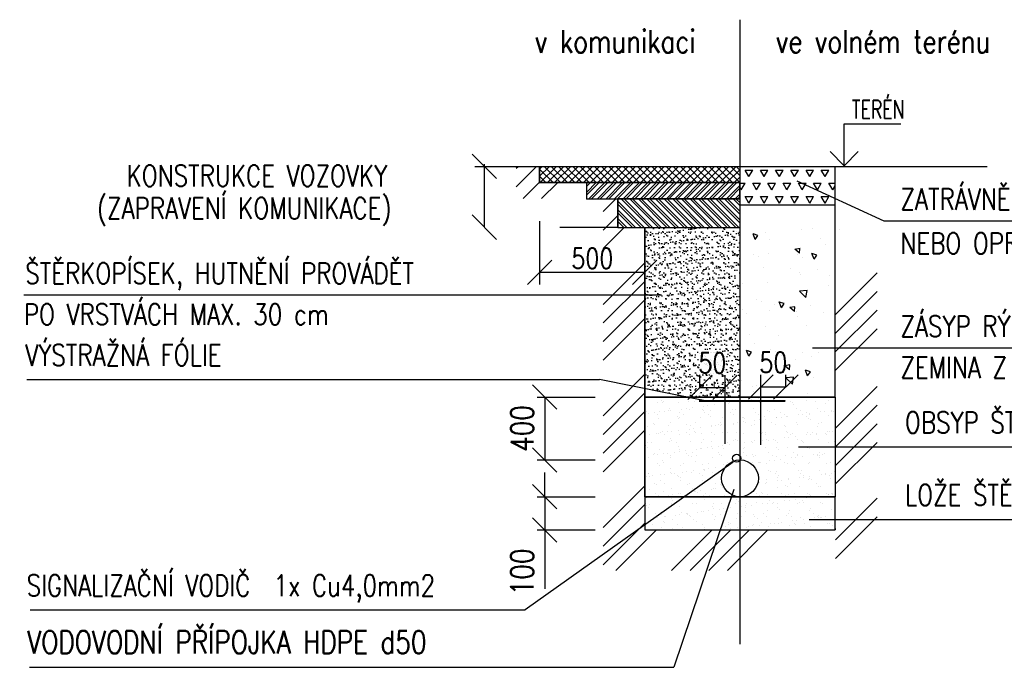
# Model space of a CAD drawing. Extents: x -1 to 419, y -8 to 289.
# Tile 3 of 5: x 224 to 345, y 83 to 163. Entities that reach past the tile are written whole.
import ezdxf
from ezdxf.enums import TextEntityAlignment as Align

# ---------------------------------------------------------------- set-up
doc = ezdxf.new("R2010")
doc.units = 0
doc.header["$LTSCALE"] = 10
doc.header["$MEASUREMENT"] = 0
doc.layers.get('0').update_dxf_attribs({"linetype": 'CONTINUOUS'})
doc.layers.get('DEFPOINTS').update_dxf_attribs({"linetype": 'CONTINUOUS'})
for name, color, linetype in [('SRAFY', 7, 'CONTINUOUS'), ('TENKA-CARA', 7, 'CONTINUOUS'), ('TLUSTA-CARA', 3, 'CONTINUOUS')]:
    doc.layers.add(name, color=color, linetype=linetype)
doc.styles.add('SIMPLEX', font='SIMPLEX.shx', dxfattribs={"width": 0.8})
doc.styles.get("Standard").update_dxf_attribs({"font": 'txt', "width": 0.7})
doc.styles.add('TENKE', font='SIMPLEXC', dxfattribs={"width": 0.8})
doc.dimstyles.get("Standard").update_dxf_attribs({"dimtxt": 0.18, "dimasz": 0.18, "dimexe": 0.18, "dimexo": 0.0625, "dimgap": 0.09, "dimtad": 0, "dimtih": 1, "dimtoh": 1, "dimdec": 4, "dimzin": 0, "dimdsep": 46, "dimtxsty": 'Standard', "dimcen": 0.09, "dimadec": 0, "dimazin": 0, "dimtfac": 1, "dimtdec": 4, "dimtofl": 0, "dimtmove": 0, "dimatfit": 3, "dimfxl": 0, "dimtolj": 1, "dimtzin": 0, "dimarcsym": 0})

# ---------------------------------------------------------------- blocks, each defined once
blk = doc.blocks.new('*X69')
at = {"color": 0, "linetype": 'Continuous'}
for p, q in [((292.1, 184.63), (292.1, 184.63)), ((292.55, 184.84), (292.55, 184.84)), ((292.73, 184.67), (292.73, 184.67)), ((292.84, 184.71), (292.84, 184.71)), ((294.66, 184.62), (294.66, 184.62)), ((295.96, 184.71), (295.96, 184.71)), ((296.61, 184.75), (296.61, 184.75)), ((297.36, 184.72), (297.36, 184.72)), ((299.07, 184.72), (299.07, 184.72)), ((299.11, 184.37), (299.11, 184.37)), ((299.98, 184.75), (299.98, 184.75)), ((300.47, 184.55), (300.47, 184.55)), ((300.61, 184.71), (300.61, 184.71)), ((300.8, 184.54), (300.8, 184.54)), ((300.99, 184.62), (300.99, 184.62)), ((301.8, 184.73), (301.8, 184.73)), ((302.19, 184.72), (302.19, 184.72)), ((302.53, 184.74), (302.53, 184.74)), ((303.16, 184.9), (303.16, 184.9)), ((303.68, 184.97), (303.68, 184.97)), ((304.5, 185.08), (304.5, 185.08)), ((304.67, 184.62), (304.67, 184.62)), ((305.23, 184.84), (305.23, 184.84)), ((305.3, 184.73), (305.3, 184.73)), ((305.85, 185.26), (305.85, 185.26)), ((307.85, 184.87), (307.85, 184.87)), ((308.41, 184.74), (308.41, 184.74)), ((308.67, 184.59), (308.67, 184.59)), ((308.86, 184.42), (308.86, 184.42)), ((310.41, 184.86), (310.41, 184.86)), ((311.53, 184.74), (311.53, 184.74)), ((311.86, 185.3), (311.86, 185.3)), ((312.73, 184.5), (312.73, 184.5)), ((313.11, 184.95), (313.11, 184.95)), ((290.75, 183.6), (290.75, 183.6)), ((291.04, 183.31), (291.04, 183.31)), ((291.71, 183.44), (291.71, 183.44)), ((292.13, 183.17), (292.13, 183.17)), ((292.39, 183.49), (292.39, 183.49)), ((292.92, 183.56), (292.92, 183.56)), ((293.45, 183.69), (293.45, 183.69)), ((293.6, 183.87), (293.6, 183.87)), ((293.73, 183.66), (293.73, 183.66)), ((294.83, 183.44), (294.83, 183.44)), ((295.09, 183.84), (295.09, 183.84)), ((295.25, 183.18), (295.25, 183.18)), ((295.61, 183.91), (295.61, 183.91)), ((296.07, 183.73), (296.07, 183.73)), ((296.42, 184.02), (296.42, 184.02)), ((297.61, 183.83), (297.61, 183.83)), ((297.78, 184.2), (297.78, 184.2)), ((297.79, 183.67), (297.79, 183.67)), ((297.94, 183.45), (297.94, 183.45)), ((298.3, 184.26), (298.3, 184.26)), ((298.36, 183.18), (298.36, 183.18)), ((298.63, 183.72), (298.63, 183.72)), ((301.05, 183.46), (301.05, 183.46)), ((301.33, 183.81), (301.33, 183.81)), ((301.48, 183.19), (301.48, 183.19)), ((301.67, 183.75), (301.67, 183.75)), ((303.95, 183.85), (303.95, 183.85)), ((304.17, 183.46), (304.17, 183.46)), ((304.59, 183.19), (304.59, 183.19)), ((305.67, 183.71), (305.67, 183.71)), ((305.85, 183.54), (305.85, 183.54)), ((306.5, 183.83), (306.5, 183.83)), ((307.28, 183.47), (307.28, 183.47)), ((307.7, 183.2), (307.7, 183.2)), ((309.2, 183.93), (309.2, 183.93)), ((309.47, 183.15), (309.47, 183.15)), ((309.73, 183.62), (309.73, 183.62)), ((309.99, 183.21), (309.99, 183.21)), ((310.4, 183.47), (310.4, 183.47)), ((310.8, 183.32), (310.8, 183.32)), ((310.82, 183.2), (310.82, 183.2)), ((311.82, 183.97), (311.82, 183.97)), ((312.16, 183.5), (312.16, 183.5)), ((312.68, 183.57), (312.68, 183.57)), ((313.49, 183.68), (313.49, 183.68)), ((313.51, 183.48), (313.51, 183.48)), ((313.73, 183.59), (313.73, 183.59)), ((313.91, 183.42), (313.91, 183.42)), ((313.93, 183.21), (313.93, 183.21)), ((290.54, 182.2), (290.54, 182.2)), ((290.6, 182.99), (290.6, 182.99)), ((291.59, 182.08), (291.59, 182.08)), ((291.78, 181.91), (291.78, 181.91)), ((292.16, 182.71), (292.16, 182.71)), ((293.65, 182.2), (293.65, 182.2)), ((294.6, 182.96), (294.6, 182.96)), ((294.72, 182.69), (294.72, 182.69)), ((294.78, 182.79), (294.78, 182.79)), ((295.65, 181.99), (295.65, 181.99)), ((296.77, 182.21), (296.77, 182.21)), ((297.42, 182.79), (297.42, 182.79)), ((298.66, 182.87), (298.66, 182.87)), ((299.66, 181.96), (299.66, 181.96)), ((299.88, 182.21), (299.88, 182.21)), ((300.03, 181.9), (300.03, 181.9)), ((300.04, 182.82), (300.04, 182.82)), ((301.39, 182.08), (301.39, 182.08)), ((301.39, 181.89), (301.39, 181.89)), ((301.91, 182.15), (301.91, 182.15)), ((302.6, 182.81), (302.6, 182.81)), ((302.66, 182.83), (302.66, 182.83)), ((302.73, 182.26), (302.73, 182.26)), ((302.85, 182.67), (302.85, 182.67)), ((302.99, 182.22), (302.99, 182.22)), ((303.72, 181.87), (303.72, 181.87)), ((304.01, 181.92), (304.01, 181.92)), ((304.08, 182.44), (304.08, 182.44)), ((304.6, 182.51), (304.6, 182.51)), ((305.3, 182.91), (305.3, 182.91)), ((305.42, 182.61), (305.42, 182.61)), ((306.11, 182.23), (306.11, 182.23)), ((306.57, 181.91), (306.57, 181.91)), ((306.72, 182.75), (306.72, 182.75)), ((306.78, 182.79), (306.78, 182.79)), ((307.3, 182.86), (307.3, 182.86)), ((307.92, 182.94), (307.92, 182.94)), ((308.11, 182.97), (308.11, 182.97)), ((309.22, 182.23), (309.22, 182.23)), ((309.27, 182), (309.27, 182)), ((310.47, 182.93), (310.47, 182.93)), ((310.72, 182.71), (310.72, 182.71)), ((310.91, 182.54), (310.91, 182.54)), ((311.89, 182.04), (311.89, 182.04)), ((312.34, 182.24), (312.34, 182.24)), ((313.17, 183.03), (313.17, 183.03)), ((290.62, 180.66), (290.62, 180.66)), ((290.81, 181.67), (290.81, 181.67)), ((291.15, 180.73), (291.15, 180.73)), ((291.96, 180.84), (291.96, 180.84)), ((292.23, 180.78), (292.23, 180.78)), ((292.52, 180.93), (292.52, 180.93)), ((292.65, 181.11), (292.65, 181.11)), ((292.94, 180.67), (292.94, 180.67)), ((293.32, 181.02), (293.32, 181.02)), ((293.51, 181.77), (293.51, 181.77)), ((293.84, 181.09), (293.84, 181.09)), ((294.65, 181.19), (294.65, 181.19)), ((294.78, 180.77), (294.78, 180.77)), ((295.63, 180.94), (295.63, 180.94)), ((296.01, 181.37), (296.01, 181.37)), ((296.05, 180.67), (296.05, 180.67)), ((296.13, 181.8), (296.13, 181.8)), ((296.53, 181.44), (296.53, 181.44)), ((296.65, 181.08), (296.65, 181.08)), ((296.83, 180.91), (296.83, 180.91)), ((297.34, 181.55), (297.34, 181.55)), ((297.48, 180.86), (297.48, 180.86)), ((298.69, 181.79), (298.69, 181.79)), ((298.7, 181.73), (298.7, 181.73)), ((298.75, 180.95), (298.75, 180.95)), ((299.17, 180.68), (299.17, 180.68)), ((299.22, 181.8), (299.22, 181.8)), ((299.84, 181.79), (299.84, 181.79)), ((300.1, 180.9), (300.1, 180.9)), ((300.71, 180.99), (300.71, 180.99)), ((301.86, 180.95), (301.86, 180.95)), ((302.28, 180.68), (302.28, 180.68)), ((302.66, 180.88), (302.66, 180.88)), ((304.71, 180.96), (304.71, 180.96)), ((304.9, 180.79), (304.9, 180.79)), ((304.98, 180.96), (304.98, 180.96)), ((305.36, 180.98), (305.36, 180.98)), ((305.4, 180.69), (305.4, 180.69)), ((307.72, 181.83), (307.72, 181.83)), ((307.9, 181.66), (307.9, 181.66)), ((307.98, 181.02), (307.98, 181.02)), ((308.09, 180.96), (308.09, 180.96)), ((308.51, 180.69), (308.51, 180.69)), ((308.77, 180.87), (308.77, 180.87)), ((310.39, 180.68), (310.39, 180.68)), ((310.54, 181), (310.54, 181)), ((310.91, 180.75), (310.91, 180.75)), ((311.2, 180.97), (311.2, 180.97)), ((311.63, 180.7), (311.63, 180.7)), ((311.72, 180.85), (311.72, 180.85)), ((311.78, 181.75), (311.78, 181.75)), ((312.77, 180.83), (312.77, 180.83)), ((312.96, 180.66), (312.96, 180.66)), ((313.08, 181.03), (313.08, 181.03)), ((313.24, 181.1), (313.24, 181.1)), ((313.6, 181.1), (313.6, 181.1)), ((290.88, 179.74), (290.88, 179.74)), ((291.34, 179.69), (291.34, 179.69)), ((293.58, 179.84), (293.58, 179.84)), ((293.64, 180.2), (293.64, 180.2)), ((293.83, 180.03), (293.83, 180.03)), ((294.46, 179.7), (294.46, 179.7)), ((296.2, 179.87), (296.2, 179.87)), ((297.57, 179.7), (297.57, 179.7)), ((297.7, 180.11), (297.7, 180.11)), ((298.75, 179.86), (298.75, 179.86)), ((300.69, 179.71), (300.69, 179.71)), ((300.96, 179.44), (300.96, 179.44)), ((301.45, 179.96), (301.45, 179.96)), ((301.71, 180.08), (301.71, 180.08)), ((301.89, 179.91), (301.89, 179.91)), ((302.31, 179.61), (302.31, 179.61)), ((302.83, 179.68), (302.83, 179.68)), ((303.65, 179.79), (303.65, 179.79)), ((303.8, 179.72), (303.8, 179.72)), ((304.07, 179.99), (304.07, 179.99)), ((305.01, 179.97), (305.01, 179.97)), ((305.53, 180.04), (305.53, 180.04)), ((305.77, 179.99), (305.77, 179.99)), ((306.34, 180.14), (306.34, 180.14)), ((306.63, 179.98), (306.63, 179.98)), ((306.92, 179.72), (306.92, 179.72)), ((307.7, 180.32), (307.7, 180.32)), ((308.22, 180.39), (308.22, 180.39)), ((309.03, 180.5), (309.03, 180.5)), ((309.33, 180.08), (309.33, 180.08)), ((309.77, 179.96), (309.77, 179.96)), ((309.95, 179.79), (309.95, 179.79)), ((310.03, 179.73), (310.03, 179.73)), ((311.95, 180.11), (311.95, 180.11)), ((313.14, 179.73), (313.14, 179.73)), ((313.83, 179.87), (313.83, 179.87)), ((290.64, 179.32), (290.64, 179.32)), ((290.82, 179.15), (290.82, 179.15)), ((291.69, 178.36), (291.69, 178.36)), ((292.07, 178.27), (292.07, 178.27)), ((292.29, 178.85), (292.29, 178.85)), ((292.88, 178.37), (292.88, 178.37)), ((293.33, 178.43), (293.33, 178.43)), ((294.24, 178.55), (294.24, 178.55)), ((294.7, 179.24), (294.7, 179.24)), ((294.76, 178.62), (294.76, 178.62)), ((294.85, 178.84), (294.85, 178.84)), ((295.57, 178.73), (295.57, 178.73)), ((295.69, 178.32), (295.69, 178.32)), ((296.44, 178.44), (296.44, 178.44)), ((296.93, 178.91), (296.93, 178.91)), ((297.45, 178.97), (297.45, 178.97)), ((297.55, 178.94), (297.55, 178.94)), ((298.26, 179.08), (298.26, 179.08)), ((298.7, 179.2), (298.7, 179.2)), ((298.88, 179.03), (298.88, 179.03)), ((299.55, 178.44), (299.55, 178.44)), ((299.62, 179.26), (299.62, 179.26)), ((299.75, 178.23), (299.75, 178.23)), ((300.14, 179.33), (300.14, 179.33)), ((300.16, 178.97), (300.16, 178.97)), ((302.67, 178.45), (302.67, 178.45)), ((302.72, 178.96), (302.72, 178.96)), ((302.76, 179.11), (302.76, 179.11)), ((305.42, 179.06), (305.42, 179.06)), ((305.78, 178.45), (305.78, 178.45)), ((306.76, 179.08), (306.76, 179.08)), ((306.95, 178.91), (306.95, 178.91)), ((308.04, 179.09), (308.04, 179.09)), ((308.9, 178.46), (308.9, 178.46)), ((310.6, 179.08), (310.6, 179.08)), ((310.82, 178.99), (310.82, 178.99)), ((311.31, 178.21), (311.31, 178.21)), ((311.83, 178.28), (311.83, 178.28)), ((312.01, 178.46), (312.01, 178.46)), ((312.64, 178.39), (312.64, 178.39)), ((313.3, 179.17), (313.3, 179.17)), ((290.63, 178.16), (290.63, 178.16)), ((290.94, 177.82), (290.94, 177.82)), ((291.55, 178.2), (291.55, 178.2)), ((292.15, 177.19), (292.15, 177.19)), ((292.69, 177.45), (292.69, 177.45)), ((292.87, 177.28), (292.87, 177.28)), ((293.64, 177.91), (293.64, 177.91)), ((293.75, 178.16), (293.75, 178.16)), ((295.27, 177.19), (295.27, 177.19)), ((295.88, 178.15), (295.88, 178.15)), ((296.26, 177.95), (296.26, 177.95)), ((296.75, 177.36), (296.75, 177.36)), ((296.86, 178.17), (296.86, 178.17)), ((297.61, 177.01), (297.61, 177.01)), ((298.38, 177.2), (298.38, 177.2)), ((298.82, 177.94), (298.82, 177.94)), ((299.98, 178.17), (299.98, 178.17)), ((300.23, 177.04), (300.23, 177.04)), ((300.75, 177.32), (300.75, 177.32)), ((301.52, 178.03), (301.52, 178.03)), ((303.09, 178.18), (303.09, 178.18)), ((303.76, 178.2), (303.76, 178.2)), ((303.76, 177.22), (303.76, 177.22)), ((303.94, 178.03), (303.94, 178.03)), ((304.13, 178.07), (304.13, 178.07)), ((304.57, 177.32), (304.57, 177.32)), ((304.61, 177.21), (304.61, 177.21)), ((304.81, 177.23), (304.81, 177.23)), ((305.49, 177.13), (305.49, 177.13)), ((305.93, 177.5), (305.93, 177.5)), ((306.2, 178.18), (306.2, 178.18)), ((306.45, 177.57), (306.45, 177.57)), ((306.69, 178.05), (306.69, 178.05)), ((307.26, 177.68), (307.26, 177.68)), ((307.72, 177.22), (307.72, 177.22)), ((307.82, 178.11), (307.82, 178.11)), ((308.1, 177.16), (308.1, 177.16)), ((308.62, 177.86), (308.62, 177.86)), ((308.81, 177.2), (308.81, 177.2)), ((309, 177.03), (309, 177.03)), ((309.14, 177.92), (309.14, 177.92)), ((309.32, 178.19), (309.32, 178.19)), ((309.39, 178.15), (309.39, 178.15)), ((309.95, 178.03), (309.95, 178.03)), ((310.66, 177.15), (310.66, 177.15)), ((310.84, 177.22), (310.84, 177.22)), ((311.82, 178.08), (311.82, 178.08)), ((312, 177.91), (312, 177.91)), ((312.01, 178.18), (312.01, 178.18)), ((312.43, 178.2), (312.43, 178.2)), ((312.87, 177.11), (312.87, 177.11)), ((313.36, 177.25), (313.36, 177.25)), ((313.95, 177.23), (313.95, 177.23)), ((291, 175.89), (291, 175.89)), ((291.02, 175.92), (291.02, 175.92)), ((292.35, 176.93), (292.35, 176.93)), ((292.99, 175.8), (292.99, 175.8)), ((293.7, 175.99), (293.7, 175.99)), ((293.74, 176.48), (293.74, 176.48)), ((293.8, 175.9), (293.8, 175.9)), ((294.13, 175.93), (294.13, 175.93)), ((294.91, 176.91), (294.91, 176.91)), ((295.16, 176.08), (295.16, 176.08)), ((295.68, 176.15), (295.68, 176.15)), ((296.32, 176.02), (296.32, 176.02)), ((296.49, 176.26), (296.49, 176.26)), ((297.25, 175.93), (297.25, 175.93)), ((297.74, 176.44), (297.74, 176.44)), ((297.85, 176.44), (297.85, 176.44)), ((297.93, 176.28), (297.93, 176.28)), ((298.37, 176.51), (298.37, 176.51)), ((298.88, 176.01), (298.88, 176.01)), ((299.19, 176.61), (299.19, 176.61)), ((305.8, 176.32), (305.8, 176.32)), ((305.99, 176.15), (305.99, 176.15)), ((306.59, 175.95), (306.59, 175.95)), ((306.76, 176.13), (306.76, 176.13)), ((309.46, 176.22), (309.46, 176.22)), ((309.7, 175.95), (309.7, 175.95)), ((309.87, 176.23), (309.87, 176.23)), ((312.07, 176.26), (312.07, 176.26)), ((312.75, 175.81), (312.75, 175.81)), ((312.82, 175.96), (312.82, 175.96)), ((313.57, 175.92), (313.57, 175.92)), ((313.87, 176.2), (313.87, 176.2)), ((290.74, 175.6), (290.74, 175.6)), ((291.11, 175.55), (291.11, 175.55)), ((291.44, 175.65), (291.44, 175.65)), ((291.73, 174.69), (291.73, 174.69)), ((292.41, 175), (292.41, 175)), ((292.47, 175.73), (292.47, 175.73)), ((292.96, 174.69), (292.96, 174.69)), ((294.56, 175.66), (294.56, 175.66)), ((294.74, 175.57), (294.74, 175.57)), ((294.92, 175.4), (294.92, 175.4)), ((294.97, 174.99), (294.97, 174.99)), ((295.79, 174.6), (295.79, 174.6)), ((296.07, 174.69), (296.07, 174.69)), ((297.67, 175.66), (297.67, 175.66)), ((297.67, 175.08), (297.67, 175.08)), ((298.8, 175.48), (298.8, 175.48)), ((299.19, 174.7), (299.19, 174.7)), ((304.68, 174.75), (304.68, 174.75)), ((305.42, 174.71), (305.42, 174.71)), ((305.49, 174.85), (305.49, 174.85)), ((305.55, 175.2), (305.55, 175.2)), ((306.85, 175.03), (306.85, 175.03)), ((306.86, 175.36), (306.86, 175.36)), ((307.01, 175.68), (307.01, 175.68)), ((307.37, 175.1), (307.37, 175.1)), ((308.17, 175.24), (308.17, 175.24)), ((308.18, 175.21), (308.18, 175.21)), ((308.53, 174.71), (308.53, 174.71)), ((309.54, 175.39), (309.54, 175.39)), ((310.06, 175.46), (310.06, 175.46)), ((310.13, 175.69), (310.13, 175.69)), ((310.73, 175.22), (310.73, 175.22)), ((310.86, 175.32), (310.86, 175.32)), ((310.87, 175.56), (310.87, 175.56)), ((311.04, 175.15), (311.04, 175.15)), ((311.64, 174.72), (311.64, 174.72)), ((312.23, 175.74), (312.23, 175.74)), ((313.24, 175.69), (313.24, 175.69)), ((313.43, 175.32), (313.43, 175.32)), ((291.07, 173.96), (291.07, 173.96)), ((291.83, 173.42), (291.83, 173.42)), ((291.92, 174.52), (291.92, 174.52)), ((292.79, 173.72), (292.79, 173.72)), ((293.77, 174.06), (293.77, 174.06)), ((294.72, 173.44), (294.72, 173.44)), ((294.94, 173.42), (294.94, 173.42)), ((296.08, 173.62), (296.08, 173.62)), ((296.38, 174.09), (296.38, 174.09)), ((296.6, 173.68), (296.6, 173.68)), ((296.79, 173.69), (296.79, 173.69)), ((296.97, 173.52), (296.97, 173.52)), ((297.42, 173.79), (297.42, 173.79)), ((298.06, 173.43), (298.06, 173.43)), ((298.77, 173.97), (298.77, 173.97)), ((298.94, 174.08), (298.94, 174.08)), ((299.29, 174.04), (299.29, 174.04)), ((299.79, 174.57), (299.79, 174.57)), ((299.98, 174.4), (299.98, 174.4)), ((300.11, 174.15), (300.11, 174.15)), ((304.26, 174.21), (304.26, 174.21)), ((304.28, 173.44), (304.28, 173.44)), ((304.85, 173.57), (304.85, 173.57)), ((305.03, 173.4), (305.03, 173.4)), ((306.82, 174.2), (306.82, 174.2)), ((307.4, 173.45), (307.4, 173.45)), ((307.85, 174.44), (307.85, 174.44)), ((308.04, 174.28), (308.04, 174.28)), ((308.91, 173.48), (308.91, 173.48)), ((309.52, 174.3), (309.52, 174.3)), ((310.51, 173.45), (310.51, 173.45)), ((311.91, 174.36), (311.91, 174.36)), ((312.14, 174.33), (312.14, 174.33)), ((312.91, 173.44), (312.91, 173.44)), ((313.49, 173.39), (313.49, 173.39)), ((313.63, 173.46), (313.63, 173.46)), ((292.03, 173.08), (292.03, 173.08)), ((292.25, 173.15), (292.25, 173.15)), ((292.48, 173.07), (292.48, 173.07)), ((293.39, 173.26), (293.39, 173.26)), ((293.91, 173.33), (293.91, 173.33)), ((295.04, 173.06), (295.04, 173.06)), ((295.36, 173.15), (295.36, 173.15)), ((297.74, 173.16), (297.74, 173.16)), ((298.48, 173.16), (298.48, 173.16)), ((300.35, 173.19), (300.35, 173.19)), ((304.71, 173.17), (304.71, 173.17)), ((305.61, 173.27), (305.61, 173.27)), ((307.82, 173.18), (307.82, 173.18)), ((308.23, 173.31), (308.23, 173.31)), ((310.79, 173.3), (310.79, 173.3)), ((310.93, 173.18), (310.93, 173.18)), ((311.8, 173.1), (311.8, 173.1)), ((313.09, 173.27), (313.09, 173.27)), ((313.16, 173.27), (313.16, 173.27)), ((313.68, 173.34), (313.68, 173.34))]:
    blk.add_line(p, q, dxfattribs=at)
blk = doc.blocks.new('*D70')
at = {"layer": 'DEFPOINTS', "color": 0, "linetype": 'Continuous'}
for p in [(317.85, 117.47), (317.85, 115.49), (314.77, 108.34)]:
    blk.add_point(p, dxfattribs=at)
at = {"layer": 'TENKA-CARA', "color": 0, "linetype": 'Continuous', "lineweight": -2}
for p, q in [((313.27, 115.97), (316.27, 118.97)), ((314.77, 110.34), (314.77, 118.97)), ((316.35, 115.97), (319.35, 118.97)), ((317.85, 117.49), (317.85, 118.97)), ((314.77, 117.47), (317.85, 117.47))]:
    blk.add_line(p, q, dxfattribs=at)
at = {"layer": 'TENKA-CARA', "color": 0, "linetype": 'Continuous', "insert": (316.31, 120.47), "char_height": 2.5, "attachment_point": 5, "style": 'TENKE'}
blk.add_mtext('\\A1;50', dxfattribs=at)
blk = doc.blocks.new('*D71')
at = {"layer": 'DEFPOINTS', "color": 0, "linetype": 'Continuous'}
for p in [(310.36, 117.41), (307.27, 115.43), (310.36, 108.46)]:
    blk.add_point(p, dxfattribs=at)
at = {"layer": 'TENKA-CARA', "color": 0, "linetype": 'Continuous', "lineweight": -2}
for p, q in [((305.77, 115.91), (308.77, 118.91)), ((307.27, 117.43), (307.27, 118.91)), ((308.86, 115.91), (311.86, 118.91)), ((310.36, 110.46), (310.36, 118.91)), ((307.27, 117.41), (310.36, 117.41))]:
    blk.add_line(p, q, dxfattribs=at)
at = {"layer": 'TENKA-CARA', "color": 0, "linetype": 'Continuous', "insert": (308.81, 120.41), "char_height": 2.5, "attachment_point": 5, "style": 'TENKE'}
blk.add_mtext('\\A1;50', dxfattribs=at)
blk = doc.blocks.new('*X68')
at = {"color": 0, "linetype": 'Continuous'}
for p, q in [((290.65, 172.18), (290.65, 172.18)), ((290.7, 172.91), (290.7, 172.91)), ((291.22, 172.98), (291.22, 172.98)), ((293.77, 172.18), (293.77, 172.18)), ((293.78, 172.81), (293.78, 172.81)), ((293.96, 172.64), (293.96, 172.64)), ((296.45, 172.17), (296.45, 172.17)), ((296.88, 172.19), (296.88, 172.19)), ((297.84, 172.72), (297.84, 172.72)), ((299.01, 172.16), (299.01, 172.16)), ((300, 172.19), (300, 172.19)), ((301.71, 172.25), (301.71, 172.25)), ((301.84, 172.69), (301.84, 172.69)), ((302.03, 172.52), (302.03, 172.52)), ((303.11, 172.2), (303.11, 172.2)), ((304.32, 172.29), (304.32, 172.29)), ((305.08, 172.21), (305.08, 172.21)), ((305.6, 172.28), (305.6, 172.28)), ((305.9, 172.6), (305.9, 172.6)), ((306.22, 172.2), (306.22, 172.2)), ((306.41, 172.39), (306.41, 172.39)), ((306.88, 172.27), (306.88, 172.27)), ((307.77, 172.57), (307.77, 172.57)), ((308.29, 172.63), (308.29, 172.63)), ((309.11, 172.74), (309.11, 172.74)), ((309.34, 172.21), (309.34, 172.21)), ((309.58, 172.37), (309.58, 172.37)), ((309.9, 172.57), (309.9, 172.57)), ((310.09, 172.4), (310.09, 172.4)), ((310.46, 172.92), (310.46, 172.92)), ((310.98, 172.99), (310.98, 172.99)), ((312.2, 172.4), (312.2, 172.4)), ((312.45, 172.22), (312.45, 172.22)), ((313.96, 172.48), (313.96, 172.48)), ((290.77, 171.93), (290.77, 171.93)), ((290.96, 171.76), (290.96, 171.76)), ((291.13, 172.04), (291.13, 172.04)), ((291.83, 170.97), (291.83, 170.97)), ((292.54, 171.14), (292.54, 171.14)), ((293.83, 172.13), (293.83, 172.13)), ((294.83, 171.85), (294.83, 171.85)), ((295.1, 171.13), (295.1, 171.13)), ((295.65, 170.97), (295.65, 170.97)), ((295.83, 170.93), (295.83, 170.93)), ((297, 171.15), (297, 171.15)), ((297.53, 171.22), (297.53, 171.22)), ((297.8, 171.23), (297.8, 171.23)), ((298.34, 171.32), (298.34, 171.32)), ((298.84, 171.81), (298.84, 171.81)), ((299.02, 171.64), (299.02, 171.64)), ((299.7, 171.5), (299.7, 171.5)), ((300.22, 171.57), (300.22, 171.57)), ((300.42, 171.26), (300.42, 171.26)), ((301.03, 171.68), (301.03, 171.68)), ((302.39, 171.86), (302.39, 171.86)), ((302.9, 171.72), (302.9, 171.72)), ((302.91, 171.93), (302.91, 171.93)), ((302.97, 171.25), (302.97, 171.25)), ((303.72, 172.03), (303.72, 172.03)), ((305.09, 170.94), (305.09, 170.94)), ((305.68, 171.35), (305.68, 171.35)), ((306.9, 171.69), (306.9, 171.69)), ((307.08, 171.52), (307.08, 171.52)), ((308.21, 170.94), (308.21, 170.94)), ((308.29, 171.38), (308.29, 171.38)), ((310.85, 171.37), (310.85, 171.37)), ((310.96, 171.6), (310.96, 171.6)), ((311.32, 170.95), (311.32, 170.95)), ((313.55, 171.47), (313.55, 171.47)), ((291.19, 170.11), (291.19, 170.11)), ((291.62, 170.44), (291.62, 170.44)), ((292.14, 170.51), (292.14, 170.51)), ((292.64, 170.91), (292.64, 170.91)), ((292.82, 170.06), (292.82, 170.06)), ((292.95, 170.61), (292.95, 170.61)), ((293.01, 169.89), (293.01, 169.89)), ((293.06, 170.64), (293.06, 170.64)), ((293.89, 170.21), (293.89, 170.21)), ((294.31, 170.79), (294.31, 170.79)), ((294.83, 170.86), (294.83, 170.86)), ((295.75, 170.92), (295.75, 170.92)), ((296.01, 170.76), (296.01, 170.76)), ((296.17, 170.65), (296.17, 170.65)), ((296.51, 170.24), (296.51, 170.24)), ((296.88, 169.97), (296.88, 169.97)), ((298.86, 170.92), (298.86, 170.92)), ((299.07, 170.23), (299.07, 170.23)), ((299.29, 170.66), (299.29, 170.66)), ((299.89, 170.84), (299.89, 170.84)), ((300.89, 169.93), (300.89, 169.93)), ((301.07, 169.76), (301.07, 169.76)), ((301.77, 170.33), (301.77, 170.33)), ((301.98, 170.93), (301.98, 170.93)), ((302.4, 170.66), (302.4, 170.66)), ((303.89, 170.81), (303.89, 170.81)), ((304.08, 170.64), (304.08, 170.64)), ((304.39, 170.36), (304.39, 170.36)), ((304.95, 169.84), (304.95, 169.84)), ((305.51, 170.67), (305.51, 170.67)), ((306, 169.74), (306, 169.74)), ((306.52, 169.81), (306.52, 169.81)), ((306.94, 170.35), (306.94, 170.35)), ((307.34, 169.92), (307.34, 169.92)), ((307.95, 170.72), (307.95, 170.72)), ((308.63, 170.67), (308.63, 170.67)), ((308.69, 170.1), (308.69, 170.1)), ((308.95, 169.81), (308.95, 169.81)), ((309.21, 170.17), (309.21, 170.17)), ((309.65, 170.44), (309.65, 170.44)), ((310.03, 170.27), (310.03, 170.27)), ((311.39, 170.45), (311.39, 170.45)), ((311.74, 170.68), (311.74, 170.68)), ((311.91, 170.52), (311.91, 170.52)), ((311.95, 170.69), (311.95, 170.69)), ((312.14, 170.52), (312.14, 170.52)), ((312.26, 170.48), (312.26, 170.48)), ((312.72, 170.63), (312.72, 170.63)), ((313.01, 169.72), (313.01, 169.72)), ((291.46, 169.67), (291.46, 169.67)), ((292.6, 169.22), (292.6, 169.22)), ((293.88, 169.09), (293.88, 169.09)), ((294.57, 169.68), (294.57, 169.68)), ((295.16, 169.21), (295.16, 169.21)), ((297.69, 169.68), (297.69, 169.68)), ((297.86, 169.3), (297.86, 169.3)), ((297.88, 169.06), (297.88, 169.06)), ((300.48, 169.34), (300.48, 169.34)), ((300.62, 169.03), (300.62, 169.03)), ((300.8, 169.69), (300.8, 169.69)), ((301.14, 169.1), (301.14, 169.1)), ((301.94, 168.97), (301.94, 168.97)), ((301.95, 169.21), (301.95, 169.21)), ((303.04, 169.32), (303.04, 169.32)), ((303.31, 169.39), (303.31, 169.39)), ((303.83, 169.46), (303.83, 169.46)), ((303.92, 169.69), (303.92, 169.69)), ((304.64, 169.56), (304.64, 169.56)), ((305.74, 169.42), (305.74, 169.42)), ((307.03, 169.7), (307.03, 169.7)), ((308.36, 169.45), (308.36, 169.45)), ((309.13, 169.64), (309.13, 169.64)), ((310.15, 169.71), (310.15, 169.71)), ((310.91, 169.44), (310.91, 169.44)), ((313.26, 169.71), (313.26, 169.71)), ((313.62, 169.54), (313.62, 169.54))]:
    blk.add_line(p, q, dxfattribs=at)
blk = doc.blocks.new('*D72')
at = {"layer": 'DEFPOINTS', "color": 0, "linetype": 'Continuous'}
for p in [(287.53, 139.88), (300.48, 131.58), (300.48, 123.65)]:
    blk.add_point(p, dxfattribs=at)
at = {"layer": 'TENKA-CARA', "color": 0, "linetype": 'Continuous', "lineweight": -2}
for p, q in [((287.53, 137.88), (287.53, 130.08)), ((286.03, 130.08), (289.03, 133.08)), ((298.98, 130.08), (301.98, 133.08)), ((300.48, 125.65), (300.48, 133.08)), ((287.53, 131.58), (300.48, 131.58))]:
    blk.add_line(p, q, dxfattribs=at)
at = {"layer": 'TENKA-CARA', "color": 0, "linetype": 'Continuous', "insert": (294.02, 133.27), "char_height": 2.5, "attachment_point": 5, "style": 'TENKE'}
blk.add_mtext('\\A1;5{\\fRomanS|b0|i0|c238|p2;00}', dxfattribs=at)
blk = doc.blocks.new('PHS')
at = {"linetype": 'Continuous'}
for p, q in [((0, 7.5), (10, 7.5)), ((0, 0), (0, 7.5)), ((0.01, 0.11), (-2.45, 2.64)), ((0.01, 0.11), (2.46, 2.64)), ((-2, 0), (5, 0))]:
    blk.add_line(p, q, dxfattribs=at)
at = {"linetype": 'Continuous', "style": 'TENKE', "width": 0.7}
blk.add_attdef('KOTA', (1.36, 8.41), '', height=3.2, dxfattribs=at)

msp = doc.modelspace()

# ---------------------------------------------------------------- hatches: boundary and pattern name
at = {"layer": 'SRAFY', "linetype": 'Continuous'}
h = msp.add_hatch(dxfattribs=at)
h.set_pattern_fill('ANSI32', color=256, scale=2, style=0)
h.set_pattern_definition([(45, (-1627.4066, -465.16), (-0.53033009, 0.53033009), []), (45, (-1627.0531, -465.16), (-0.53033009, 0.53033009), [])])
h.paths.add_polyline_path([(293.352, 142.599), (312.205, 142.599), (312.205, 140.601), (293.352, 140.573)])
h = msp.add_hatch(dxfattribs=at)
h.set_pattern_fill('ANSI32', color=256, scale=2, angle=90, style=0)
h.set_pattern_definition([(135, (-1627.4066, -465.16), (-0.53033009, -0.53033009), []), (135, (-1627.4066, -464.8064), (-0.53033009, -0.53033009), [])])
h.paths.add_polyline_path([(297.159, 137.075), (312.206, 137.075), (312.206, 140.599), (297.159, 140.599)])
h = msp.add_hatch(dxfattribs=at)
h.set_pattern_fill('AR-SAND', color=256, scale=0.5, style=0)
h.set_pattern_definition([(37.5, (-285.74795, -17.4144), (-0.0314967, 0.9634119), [0, -0.76, 0, -0.85, 0, -0.8125]), (7.5, (-285.748, -17.4144), (0.8848884, 1.411073), [0, -0.41, 0, -0.685, 0, -0.2625]), (327.5, (-286.36295, -17.4144), (1.5570709, 0.0028295), [0, -0.25, 0, -0.9, 0, -1.175]), (317.5, (-286.363, -17.4144), (1.5030633, 0.4388378), [0, -0.125, 0, -0.59, 0, -0.675])])
h.paths.add_polyline_path([(300.478, 117.259), (305.65, 116.22), (312.206, 116.22), (312.206, 137.075), (300.478, 137.075)])
h.paths.add_polyline_path([(306.57, 122.284), (311.058, 122.284), (311.058, 118.534), (306.57, 118.534)], flags=24)
at = {"layer": 'TENKA-CARA', "linetype": 'Continuous'}
h = msp.add_hatch(dxfattribs=at)
h.set_pattern_fill('TRIANG', color=256, scale=5, style=0)
h.set_pattern_definition([(60, (8.6158, 18.3029), (-0.9375, 1.623798), [0.9375, -0.9375]), (120, (8.6158, 18.3029), (-1.875, 1e-09), [0.9375, -0.9375]), (0, (8.147, 19.1148), (0.9375, 1.623798), [0.9375, -0.9375])])
h.paths.add_polyline_path([(323.933, 139.85), (323.933, 144.601), (323.62, 144.601), (312.255, 144.601), (312.206, 144.601), (312.206, 139.85)])

# ---------------------------------------------------------------- linework, layer by layer
msp.add_line((312.206, 85.823), (312.206, 162.652))
at = {"color": 0, "linetype": 'ByBlock'}
for p, q in [((282.222, 143.101), (279.222, 146.101)), ((279.538, 144.601), (286.679, 144.601)), ((280.722, 144.863), (280.722, 137.12)), ((312.206, 139.85), (323.933, 139.85)), ((282.222, 135.62), (279.222, 138.62)), ((290.018, 137.12), (297.159, 137.12)), ((289.673, 114.72), (286.673, 117.72)), ((287.232, 116.22), (294.374, 116.22)), ((288.173, 116.22), (288.173, 108.477)), ((289.673, 106.977), (286.673, 109.977)), ((287.232, 108.477), (294.374, 108.477)), ((288.173, 103.951), (288.173, 106.951)), ((289.673, 102.451), (286.673, 105.451)), ((287.232, 103.951), (294.374, 103.951)), ((288.173, 103.951), (288.173, 96.862)), ((289.673, 98.362), (286.673, 101.362)), ((287.232, 99.862), (294.374, 99.862)), ((288.173, 96.862), (288.173, 92.624))]:
    msp.add_line(p, q, dxfattribs=at)
at = {"color": 0, "linetype": 'Continuous'}
for p, q in [((284.66, 142.09), (287.17, 144.601)), ((284.66, 144.378), (284.882, 144.601)), ((285.491, 140.634), (287.528, 142.67)), ((287.779, 140.634), (289.717, 142.572)), ((295.355, 139.058), (296.872, 140.575)), ((295.355, 136.77), (297.159, 138.574)), ((295.355, 134.482), (297.948, 137.075)), ((295.355, 127.618), (300.478, 132.742)), ((323.974, 126.382), (329.086, 131.494)), ((295.355, 125.33), (300.478, 130.454)), ((323.974, 124.094), (329.086, 129.206)), ((295.355, 123.042), (300.478, 128.166)), ((323.974, 121.806), (329.086, 126.918)), ((295.355, 120.754), (300.478, 125.878)), ((323.974, 119.518), (329.086, 124.63)), ((295.355, 113.891), (300.478, 119.014)), ((295.355, 111.603), (300.478, 116.726)), ((323.974, 112.384), (329.086, 117.495)), ((323.974, 110.096), (329.086, 115.207)), ((295.355, 109.315), (300.478, 114.438)), ((323.974, 107.808), (329.086, 112.919)), ((295.355, 107.027), (300.478, 112.15)), ((323.974, 105.52), (329.086, 110.631)), ((295.355, 100.163), (300.478, 105.286)), ((323.974, 98.656), (329.086, 103.767)), ((295.355, 97.875), (300.478, 102.998)), ((295.355, 95.587), (300.478, 100.71)), ((323.974, 96.368), (329.086, 101.48)), ((296.926, 94.87), (301.918, 99.862)), ((303.79, 94.87), (308.781, 99.862)), ((306.078, 94.87), (311.069, 99.862)), ((308.366, 94.87), (313.357, 99.862)), ((310.654, 94.87), (315.645, 99.862))]:
    msp.add_line(p, q, dxfattribs=at)
at = {"linetype": 'Continuous'}
for p, q in [((287.528, 144.601), (287.528, 142.571)), ((300.478, 144.577), (312.255, 144.601)), ((312.169, 144.601), (312.169, 142.601)), ((287.528, 142.571), (312.169, 142.601)), ((293.352, 140.573), (293.352, 142.599)), ((312.205, 140.601), (312.205, 142.599)), ((293.352, 140.573), (312.205, 140.601)), ((297.159, 137.075), (297.159, 140.599)), ((312.206, 137.101), (312.206, 140.599)), ((297.159, 137.075), (312.206, 137.101))]:
    msp.add_line(p, q, dxfattribs=at)
at = {"color": 4, "lineweight": 0}
for p, q in [((312.206, 137.075), (300.478, 137.075)), ((300.478, 137.075), (300.478, 117.259)), ((305.65, 116.22), (312.206, 116.22))]:
    msp.add_line(p, q, dxfattribs=at)
at = {"color": 7, "lineweight": 0}
for p, q in [((312.206, 116.22), (312.206, 137.075)), ((300.478, 117.259), (305.65, 116.22))]:
    msp.add_line(p, q, dxfattribs=at)
at = {"layer": 'DEFPOINTS', "color": 0, "linetype": 'ByBlock'}
for p in [(280.531, 116.22), (280.531, 108.477), (288.173, 108.477), (280.531, 103.951), (280.531, 99.862), (288.173, 99.862)]:
    msp.add_point(p, dxfattribs=at)
at = {"layer": 'SRAFY', "linetype": 'Continuous'}
for p, q in [((325.02, 149.851), (332.02, 149.851)), ((325.02, 144.601), (325.02, 149.851)), ((325.024, 144.675), (323.304, 146.447)), ((325.024, 144.675), (326.744, 146.447)), ((287.528, 144.278), (287.85, 144.601)), ((287.528, 143.395), (288.734, 144.601)), ((289.204, 142.601), (287.528, 144.277)), ((287.618, 142.601), (289.618, 144.601)), ((290.087, 142.601), (288.088, 144.601)), ((288.502, 142.601), (290.502, 144.601)), ((290.971, 142.601), (288.971, 144.601)), ((289.386, 142.601), (291.386, 144.601)), ((291.855, 142.601), (289.855, 144.601)), ((290.27, 142.601), (292.27, 144.601)), ((292.739, 142.601), (290.739, 144.601)), ((291.154, 142.601), (293.154, 144.601)), ((293.623, 142.601), (291.623, 144.601)), ((292.037, 142.601), (294.037, 144.601)), ((294.507, 142.601), (292.507, 144.601)), ((292.921, 142.601), (294.921, 144.601)), ((295.391, 142.601), (293.391, 144.601)), ((293.805, 142.601), (295.805, 144.601)), ((296.275, 142.601), (294.275, 144.601)), ((294.689, 142.601), (296.689, 144.601)), ((297.159, 142.601), (295.159, 144.601)), ((295.573, 142.601), (297.573, 144.601)), ((298.042, 142.601), (296.042, 144.601)), ((296.457, 142.601), (298.457, 144.601)), ((298.926, 142.601), (296.926, 144.601)), ((297.341, 142.601), (299.341, 144.601)), ((299.81, 142.601), (297.81, 144.601)), ((298.225, 142.601), (300.225, 144.601)), ((300.694, 142.601), (298.694, 144.601)), ((299.109, 142.601), (301.108, 144.601)), ((301.578, 142.601), (299.578, 144.601)), ((299.992, 142.601), (301.992, 144.601)), ((302.462, 142.601), (300.462, 144.601)), ((300.876, 142.601), (302.876, 144.601)), ((303.346, 142.601), (301.346, 144.601)), ((301.76, 142.601), (303.76, 144.601)), ((304.23, 142.601), (302.23, 144.601)), ((302.644, 142.601), (304.644, 144.601)), ((305.113, 142.601), (303.114, 144.601)), ((303.528, 142.601), (305.528, 144.601)), ((305.997, 142.601), (303.997, 144.601)), ((304.412, 142.601), (306.412, 144.601)), ((306.881, 142.601), (304.881, 144.601)), ((305.296, 142.601), (307.296, 144.601)), ((307.765, 142.601), (305.765, 144.601)), ((306.18, 142.601), (308.18, 144.601)), ((308.649, 142.601), (306.649, 144.601)), ((307.063, 142.601), (309.063, 144.601)), ((309.533, 142.601), (307.533, 144.601)), ((307.947, 142.601), (309.947, 144.601)), ((310.417, 142.601), (308.417, 144.601)), ((308.831, 142.601), (310.831, 144.601)), ((311.301, 142.601), (309.301, 144.601)), ((309.715, 142.601), (311.715, 144.601)), ((312.185, 142.601), (310.185, 144.601)), ((312.169, 143.5), (311.068, 144.601)), ((312.169, 144.155), (311.723, 144.601)), ((323.62, 144.601), (328.52, 144.601)), ((323.933, 116.22), (323.933, 144.601)), ((288.32, 142.601), (287.528, 143.393)), ((310.599, 142.601), (312.169, 144.171)), ((311.483, 142.601), (312.169, 143.287)), ((312.138, 142.601), (312.169, 142.633)), ((300.478, 116.22), (300.478, 137.077)), ((321.094, 136.989), (321.094, 136.989)), ((311.732, 136.543), (311.732, 136.543)), ((314.081, 135.616), (313.812, 136.316)), ((314.417, 136.111), (313.813, 136.314)), ((314.081, 135.616), (314.417, 136.113)), ((315.347, 136.416), (315.347, 136.416)), ((319.776, 136.857), (319.776, 136.857)), ((324.423, 136.868), (324.423, 136.868)), ((315.811, 135.617), (315.811, 135.617)), ((322.072, 135.743), (322.072, 135.743)), ((322.736, 134.942), (322.736, 134.942)), ((313.909, 133.76), (313.909, 133.76)), ((314.468, 133.508), (314.468, 133.508)), ((315.676, 133.912), (315.676, 133.912)), ((319.541, 133.912), (318.966, 134.394)), ((319.594, 134.508), (318.967, 134.392)), ((319.291, 133.785), (319.291, 133.785)), ((319.541, 133.912), (319.593, 134.51)), ((321.333, 133.182), (321.064, 133.883)), ((321.669, 133.678), (321.064, 133.881)), ((321.333, 133.182), (321.668, 133.68)), ((301.825, 132.585), (301.825, 132.585)), ((319.876, 133.347), (319.876, 133.347)), ((301.559, 131.829), (301.559, 131.829)), ((315.141, 132.098), (315.141, 132.098)), ((318.469, 131.977), (318.469, 131.977)), ((319.551, 131.519), (319.551, 131.519)), ((319.62, 131.282), (319.62, 131.282)), ((321.798, 131.855), (321.798, 131.855)), ((323.235, 131.154), (323.235, 131.154)), ((312.563, 130.228), (312.563, 130.228)), ((315.585, 130.278), (315.585, 130.278)), ((323.073, 129.911), (323.073, 129.911)), ((320.462, 129.343), (319.512, 129.233)), ((320.323, 128.456), (319.512, 129.235)), ((320.323, 128.456), (320.461, 129.345)), ((302.248, 127.957), (302.248, 127.957)), ((314.242, 128.17), (314.242, 128.17)), ((314.911, 127.928), (314.911, 127.928)), ((316.508, 127.597), (316.508, 127.597)), ((317.307, 127.213), (317.038, 127.914)), ((317.643, 127.709), (317.038, 127.912)), ((317.307, 127.213), (317.642, 127.711)), ((318.966, 127.335), (318.339, 127.22)), ((318.913, 126.739), (318.966, 127.337)), ((320.877, 127.515), (320.877, 127.515)), ((312.561, 127.026), (312.561, 127.026)), ((313.062, 126.44), (313.062, 126.44)), ((315.89, 126.904), (315.89, 126.904)), ((318.913, 126.739), (318.339, 127.221)), ((319.219, 126.783), (319.219, 126.783)), ((319.325, 126.18), (319.325, 126.18)), ((322.548, 126.661), (322.548, 126.661)), ((315.36, 124.94), (315.36, 124.94)), ((320.452, 124.966), (320.452, 124.966)), ((313.392, 123.937), (313.392, 123.937)), ((317.006, 123.81), (317.006, 123.81)), ((314.017, 122.832), (314.017, 122.832)), ((309.215, 121.712), (309.215, 121.712)), ((313.28, 121.244), (313.012, 121.944)), ((313.616, 121.74), (313.012, 121.943)), ((313.202, 121.975), (313.202, 121.975)), ((313.28, 121.244), (313.616, 121.742)), ((315.912, 122.096), (315.912, 122.096)), ((316.53, 121.853), (316.53, 121.853)), ((317.336, 121.306), (317.336, 121.306)), ((319.859, 121.732), (319.859, 121.732)), ((321.878, 121.683), (321.878, 121.683)), ((310.279, 120.252), (310.279, 120.252)), ((318.286, 119.567), (317.711, 120.049)), ((318.339, 120.163), (317.712, 120.047)), ((318.286, 119.567), (318.338, 120.164)), ((319.1, 120.842), (319.1, 120.842)), ((320.95, 121.179), (320.95, 121.179)), ((306.833, 119.095), (306.833, 119.095)), ((308.681, 119.441), (308.681, 119.441)), ((315.134, 119.602), (315.134, 119.602)), ((320.532, 118.811), (320.263, 119.511)), ((320.868, 119.307), (320.264, 119.51)), ((320.532, 118.811), (320.867, 119.309)), ((312.412, 118.277), (312.412, 118.277)), ((314.223, 117.621), (314.223, 117.621)), ((318.806, 118.671), (317.857, 118.561)), ((318.668, 117.783), (317.857, 118.562)), ((318.668, 117.783), (318.806, 118.673)), ((321.28, 118.675), (321.28, 118.675)), ((300.59, 117.327), (300.59, 117.327)), ((307.163, 116.592), (307.163, 116.592)), ((307.248, 117.084), (307.248, 117.084)), ((310.577, 116.962), (310.577, 116.962)), ((310.778, 116.465), (310.778, 116.465)), ((313.791, 117.493), (313.791, 117.493)), ((313.906, 116.84), (313.906, 116.84)), ((317.235, 116.719), (317.235, 116.719)), ((320.563, 116.597), (320.563, 116.597)), ((323.892, 116.476), (323.892, 116.476)), ((300.478, 103.951), (300.478, 116.22)), ((300.478, 116.22), (323.933, 116.22)), ((323.933, 116.22), (300.478, 116.22)), ((304.25, 116.294), (304.25, 116.294)), ((316.913, 116.264), (316.913, 116.264)), ((323.933, 116.22), (323.933, 103.951)), ((323.984, 113.556), (323.984, 113.556)), ((323.933, 103.951), (300.478, 103.951)), ((323.933, 103.951), (300.478, 103.951)), ((300.478, 103.951), (300.478, 99.862)), ((323.933, 99.862), (323.933, 103.951)), ((300.478, 99.862), (323.933, 99.862)), ((323.978, 100.033), (323.933, 100.024)), ((323.962, 99.862), (323.978, 100.034))]:
    msp.add_line(p, q, dxfattribs=at)
at = {"layer": 'SRAFY', "color": 7, "linetype": 'Continuous'}
for p, q in [((224.418, 118.376), (294.923, 118.376)), ((307.697, 115.808), (294.923, 118.376)), ((311.378, 108.185), (285.748, 90.022)), ((311.466, 104.854), (304.05, 82.96)), ((224.799, 90.022), (285.748, 90.022)), ((224.733, 82.96), (304.05, 82.96))]:
    msp.add_line(p, q, dxfattribs=at)
at = {"layer": 'SRAFY', "linetype": 'Continuous'}
for points in [[(287.528, 144.601), (312.169, 144.601), (312.169, 142.601), (287.528, 142.601)], [(293.352, 142.599), (312.205, 142.599), (312.205, 140.601), (293.352, 140.573)], [(297.159, 137.075), (312.206, 137.075), (312.206, 140.599), (297.159, 140.599)]]:
    msp.add_lwpolyline(points, close=True, dxfattribs=at)
at = {"layer": 'TENKA-CARA', "linetype": 'Continuous'}
for p, q in [((284.66, 144.601), (300.478, 144.601)), ((312.255, 144.601), (342.648, 144.601)), ((300.478, 137.077), (300.478, 99.862)), ((300.478, 116.22), (323.933, 116.22)), ((300.478, 103.951), (323.933, 103.951)), ((300.478, 99.862), (323.933, 99.862))]:
    msp.add_line(p, q, dxfattribs=at)
at = {"layer": 'TENKA-CARA', "color": 7, "linetype": 'Continuous'}
for p, q in [((319.187, 142.812), (329.925, 137.92)), ((329.925, 137.92), (385.641, 137.92)), ((224.042, 128.789), (302.465, 128.789)), ((321.123, 122.259), (385.641, 122.259)), ((319.416, 110.091), (400.869, 110.091)), ((320.731, 101.166), (400.994, 101.166))]:
    msp.add_line(p, q, dxfattribs=at)
at = {"layer": 'TLUSTA-CARA', "linetype": 'Continuous', "const_width": 0.25}
msp.add_lwpolyline([(307.151, 115.743), (317.794, 115.743)], dxfattribs=at)
at = {"layer": 'TLUSTA-CARA', "linetype": 'Continuous'}
for centre, radius in [((311.793, 108.682), 0.496), ((312.206, 106.214), 2.263)]:
    msp.add_circle(centre, radius, dxfattribs=at)

# ---------------------------------------------------------------- block references
at = {"layer": 'SRAFY', "linetype": 'Continuous', "xscale": 0.6999999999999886, "yscale": 0.7000000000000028, "zscale": 0.7}
msp.add_blockref('PHS', (325.02, 144.601), dxfattribs=at).add_auto_attribs({'KOTA': 'TERÉN'})
at = {"layer": 'SRAFY', "linetype": 'Continuous'}
for name in ['*X69', '*X68']:
    msp.add_blockref(name, (9.954, -69.102), dxfattribs=at)

# ---------------------------------------------------------------- texts
at = {"color": 0, "linetype": 'ByBlock', "style": 'TENKE', "width": 0.8}
for s, p in [('400', (285.373, 112.348)), ('100', (285.373, 94.698))]:
    msp.add_text(s, height=2.8, rotation=90, dxfattribs=at).set_placement(p, align=Align.MIDDLE_CENTER)
at = {"layer": 'SRAFY', "linetype": 'Continuous', "style": 'TENKE'}
for s, height, width, p in [('v komunikaci', 2.8, 0.8, (286.974, 158.579)), ('ve volném terénu', 2.8, 0.8, (316.641, 158.579)), ('TERÉN', 2.24, 0.7, (325.971, 150.49))]:
    msp.add_text(s, height=height, dxfattribs=dict(at, width=width)).set_placement(p)
at = {"layer": 'SRAFY', "color": 7, "linetype": 'Continuous', "style": 'TENKE', "width": 0.8}
msp.add_text('VODOVODNÍ PŘÍPOJKA HDPE d50', height=2.8, dxfattribs=at).set_placement((224.452, 84.66))
at = {"layer": 'TENKA-CARA', "color": 7, "linetype": 'Continuous', "style": 'SIMPLEX', "width": 0.8}
for s, p in [('KONSTRUKCE VOZOVKY', (236.675, 142.146)), ('ZATRÁVNĚNÍ+OHUMUSOVÁNÍ V TL. 150 mm', (331.959, 139.273)), ('(ZAPRAVENÍ KOMUNIKACE)', (233.024, 138.153)), ('NEBO OPRAVA DLE STÁVAJÍCÍ STAVU', (331.959, 133.834)), ('ŠTĚRKOPÍSEK, HUTNĚNÍ PROVÁDĚT ', (224.196, 130.143)), (' PO VRSTVÁCH MAX. 30 cm ', (222.598, 125.101)), ('ZÁSYP RÝHY SE ZHUTNĚNÍM', (331.959, 123.612)), ('VÝSTRAŽNÁ FÓLIE', (224.205, 120.076)), ('ZEMINA Z VÝKOPU', (331.959, 118.551)), ('OBSYP ŠTĚRKOPÍSEK (ZRNO MAX. 8 mm)', (332.508, 111.791)), ('LOŽE ŠTĚRKOPÍSEK (ZRNO MAX. 8 mm)', (332.508, 102.866)), ('SIGNALIZAČNÍ VODIČ  1x Cu4,0mm2', (224.374, 91.721))]:
    msp.add_text(s, height=2.6, dxfattribs=at).set_placement(p)
at = {"layer": 'TENKA-CARA', "color": 2, "linetype": 'Continuous', "char_height": 2.5, "attachment_point": 5, "style": 'TENKE'}
for s, insert in [('\\A1;5{\\fRomanS|b0|i0|c238|p2;00}', (294.022, 133.271)), ('\\A1;50', (308.814, 120.409)), ('\\A1;50', (316.31, 120.469))]:
    msp.add_mtext(s, dxfattribs=dict(at, insert=insert))

# ---------------------------------------------------------------- dimensions: what is measured, and where the dimension line sits
at = {"layer": 'TENKA-CARA', "color": 2, "linetype": 'Continuous'}
dim = msp.add_linear_dim(base=(300.478, 131.583), p1=(287.528, 139.877), p2=(300.478, 123.646), text='5{\\fRomanS|b0|i0|c238|p2;00}', dimstyle='Standard', override={"dimtxt": 2.5, "dimasz": 4, "dimexe": 1.5, "dimexo": 2, "dimtad": 1, "dimtih": 0, "dimtoh": 0, "dimdec": 2, "dimrnd": 1, "dimtxsty": 'TENKE', "dimtsz": 1.5, "dimcen": 0, "dimtdec": 2, "dimtmove": 2}, dxfattribs=at)
dim.commit()
dim.dimension.update_dxf_attribs({"geometry": '*D72', "text_midpoint": (294.022, 133.271), "dimtype": 160})
for base, p1, p2, picture, middle in [((310.358, 117.409), (307.269, 115.426), (310.358, 108.455), '*D71', (308.814, 120.409)), ((317.854, 117.469), (314.765, 108.335), (317.854, 115.486), '*D70', (316.31, 120.469))]:
    dim = msp.add_linear_dim(base=base, p1=p1, p2=p2, text='50', dimstyle='Standard', override={"dimtxt": 2.5, "dimasz": 4, "dimexe": 1.5, "dimexo": 2, "dimtad": 1, "dimtih": 0, "dimtoh": 0, "dimdec": 2, "dimrnd": 1, "dimtxsty": 'TENKE', "dimtsz": 1.5, "dimcen": 0, "dimtdec": 2, "dimtmove": 2}, dxfattribs=at)
    dim.commit()
    dim.dimension.update_dxf_attribs({"geometry": picture, "text_midpoint": middle})

doc.saveas('drawing.dxf')
